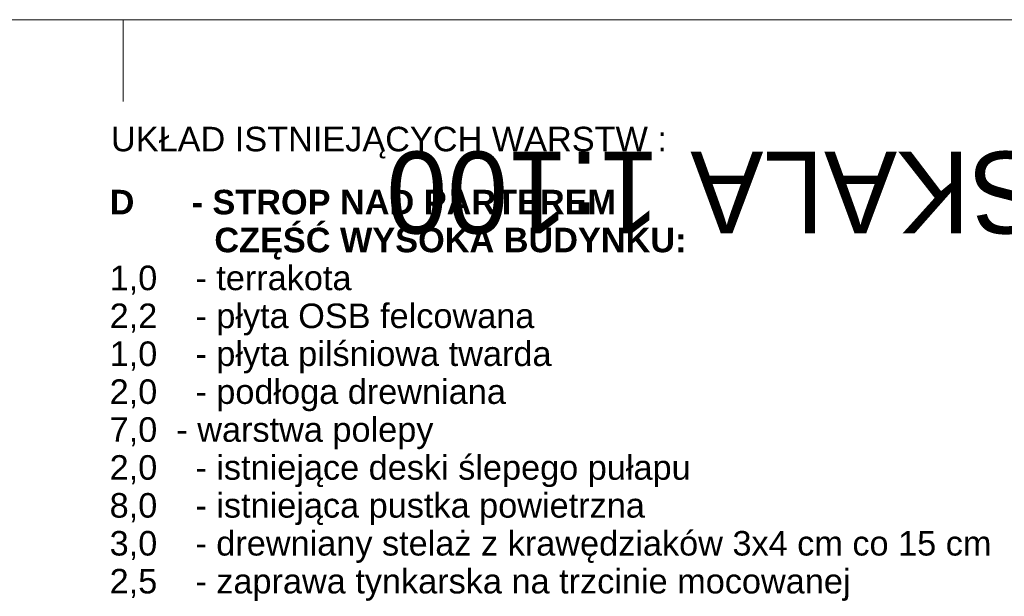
# Model space of a CAD drawing. Extents: x -396299 to -11759, y -15022 to 18278.
# Tile 147 of 205: x -106687 to -100667, y 14155 to 17678. Entities that reach past the tile are written whole.
import ezdxf

# ---------------------------------------------------------------- set-up
doc = ezdxf.new("R2010")
doc.units = 0
doc.header["$MEASUREMENT"] = 0
doc.layers.add('Arch opisy_Nr_Pióra__1', color=7, linetype='Continuous', lineweight=25)
doc.layers.add('ARCH TABELA_Nr_Pióra__21', color=7, linetype='Continuous', lineweight=13)
doc.styles.add('GENERATED_STYLE_4', font='txt')
doc.styles.add('GENERATED_STYLE_8', font='arial.ttf')

msp = doc.modelspace()

# ---------------------------------------------------------------- linework, layer by layer
at = {"layer": 'ARCH TABELA_Nr_Pióra__21', "linetype": 'Continuous'}
for p, q in [((-129853.6, 17678.4), (-88053.6, 17678.4)), ((-106053.6, 17178.4), (-106053.6, 17678.4)), ((-106053.6, 17178.4), (-106053.6, 17678.4)), ((-106053.6, 17178.4), (-106053.6, 17678.4))]:
    msp.add_line(p, q, dxfattribs=at)

# ---------------------------------------------------------------- texts
at = {"layer": 'Arch opisy_Nr_Pióra__1', "linetype": 'Continuous', "insert": (-106128.6, 17024.1), "char_height": 150, "attachment_point": 1, "style": 'GENERATED_STYLE_8'}
msp.add_mtext('{UKŁAD ISTNIEJĄCYCH WARSTW :}', dxfattribs=at)
at = {"layer": 'Arch opisy_Nr_Pióra__1', "linetype": 'Continuous', "insert": (-104445, 16372.5), "char_height": 500, "attachment_point": 3, "rotation": 180, "style": 'GENERATED_STYLE_4'}
msp.add_mtext('{PRZEKRÓJ C-C SKALA 1:100}', dxfattribs=at)
at = {"layer": 'Arch opisy_Nr_Pióra__1', "linetype": 'Continuous', "insert": (-106136.9, 16638.9), "char_height": 150, "width": 6374.89, "attachment_point": 1, "line_spacing_factor": 0.926415, "style": 'GENERATED_STYLE_8'}
msp.add_mtext('\\A1;{\\fArial|b1|i0|c0|p38;D      - STROP NAD PARTEREM\\P           CZĘŚĆ WYSOKA BUDYNKU:\\P\\fArial|b0|i0|c0|p38;1,0    - terrakota\\P2,2    - płyta OSB felcowana \\P1,0    - płyta pilśniowa twarda\\P2,0    - podłoga drewniana\\P7,0  - warstwa polepy \\P2,0    - istniejące deski ślepego pułapu\\P8,0    - istniejąca pustka powietrzna\\P3,0    - drewniany stelaż z krawędziaków 3x4 cm co 15 cm\\P2,5    - zaprawa tynkarska na trzcinie mocowanej \\P           do drewnianego stelażu\\PCzęść konstrukcyjna stropu - belki 15x13 cm \\Pw rozstawie około 87 cm}', dxfattribs=at)

doc.saveas('drawing.dxf')
